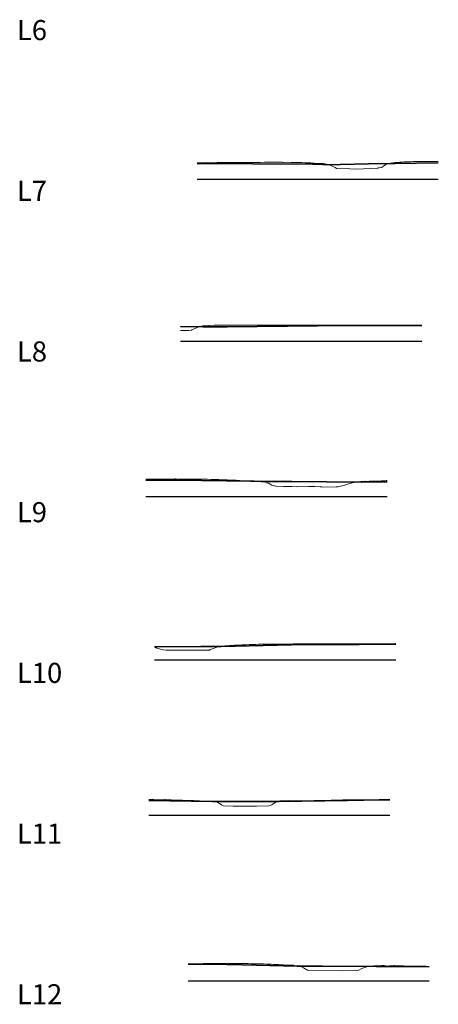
# Model space of a CAD drawing. Header units: metres. Extents: x 199581 to 207779, y 462378 to 466293.
# Tile 66 of 134: x 207571 to 207623, y 465864 to 465987. Entities that reach past the tile are written whole.
import ezdxf

# ---------------------------------------------------------------- set-up
doc = ezdxf.new("R2010")
doc.units = ezdxf.units.M
doc.layers.get('0').update_dxf_attribs({"lineweight": 25})
doc.layers.add('B-WE-GW-MAAIVELD-GD', color=93, linetype='Continuous', lineweight=18)
doc.layers.add('X-XX-AL-DETAIL3-GD', color=130, linetype='Continuous', lineweight=35)
doc.layers.add('C3D-PROFILE', color=7, linetype='Continuous')
doc.styles.add('NLCS-ISO', font='NLCS-ISO.ttf')

# ---------------------------------------------------------------- blocks, each defined once
blk = doc.blocks.new('*U61')
at = {"layer": 'X-XX-AL-DETAIL3-GD', "color": 130, "linetype": 'Continuous', "lineweight": 35}
for p, q in [((204143.25, 464280.05), (204148.64, 464280.1)), ((204118.64, 464280.01), (204121.41, 464280.02)), ((204121.41, 464280.02), (204125.57, 464279.97)), ((204125.57, 464279.97), (204132.98, 464279.93)), ((204132.98, 464279.93), (204133.84, 464279.96)), ((204133.84, 464279.96), (204134.67, 464279.88)), ((204134.67, 464279.88), (204139.94, 464280.01)), ((204139.94, 464280.01), (204143.25, 464280.05))]:
    blk.add_line(p, q, dxfattribs=at)
blk = doc.blocks.new('*U62')
at = {"layer": 'B-WE-GW-MAAIVELD-GD', "color": 93, "linetype": 'Continuous', "lineweight": 18}
for p, q in [((204118.64, 464280.13), (204118.71, 464280.13)), ((204118.71, 464280.13), (204119.19, 464280.12)), ((204119.19, 464280.12), (204119.27, 464280.12)), ((204119.27, 464280.12), (204119.34, 464280.12)), ((204119.34, 464280.12), (204119.82, 464280.14)), ((204119.82, 464280.14), (204120.33, 464280.13)), ((204120.33, 464280.13), (204120.36, 464280.13)), ((204120.36, 464280.13), (204120.38, 464280.13)), ((204120.38, 464280.13), (204120.74, 464280.12)), ((204120.74, 464280.12), (204120.94, 464280.13)), ((204120.94, 464280.13), (204121.11, 464280.15)), ((204121.11, 464280.15), (204121.46, 464280.14)), ((204121.46, 464280.14), (204121.5, 464280.14)), ((204121.5, 464280.14), (204121.53, 464280.14)), ((204121.53, 464280.14), (204122.05, 464280.14)), ((204122.05, 464280.14), (204122.59, 464280.15)), ((204122.59, 464280.15), (204122.61, 464280.15)), ((204122.61, 464280.15), (204122.63, 464280.16)), ((204122.63, 464280.16), (204123.17, 464280.17)), ((204123.17, 464280.17), (204123.72, 464280.16)), ((204123.72, 464280.16), (204123.73, 464280.16)), ((204123.73, 464280.16), (204123.73, 464280.16)), ((204123.73, 464280.16), (204124.28, 464280.16)), ((204124.28, 464280.16), (204124.47, 464280.16)), ((204124.47, 464280.16), (204124.84, 464280.16)), ((204124.84, 464280.16), (204124.85, 464280.16)), ((204124.85, 464280.16), (204125.4, 464280.16)), ((204125.4, 464280.16), (204125.93, 464280.16)), ((204125.93, 464280.16), (204125.96, 464280.16)), ((204125.96, 464280.16), (204125.98, 464280.16)), ((204125.98, 464280.16), (204126.51, 464280.17)), ((204126.51, 464280.17), (204127.03, 464280.19)), ((204127.03, 464280.19), (204127.07, 464280.19)), ((204127.07, 464280.19), (204127.12, 464280.19)), ((204127.12, 464280.19), (204127.63, 464280.18)), ((204127.63, 464280.18), (204128.12, 464280.18)), ((204128.12, 464280.18), (204128.18, 464280.18)), ((204128.18, 464280.18), (204128.25, 464280.18)), ((204128.25, 464280.18), (204128.74, 464280.19)), ((204128.74, 464280.19), (204129.22, 464280.18)), ((204129.22, 464280.18), (204129.3, 464280.17)), ((204129.3, 464280.17), (204129.38, 464280.17)), ((204129.38, 464280.17), (204129.86, 464280.18)), ((204129.86, 464280.18), (204130.32, 464280.16)), ((204130.32, 464280.16), (204130.41, 464280.15)), ((204130.41, 464280.15), (204130.51, 464280.15)), ((204130.51, 464280.15), (204130.97, 464280.17)), ((204130.97, 464280.17), (204131.42, 464280.14)), ((204131.42, 464280.14), (204131.53, 464280.14)), ((204131.53, 464280.14), (204131.64, 464280.14)), ((204131.64, 464280.14), (204132.09, 464280.13)), ((204132.09, 464280.13), (204132.52, 464280.11)), ((204132.52, 464280.11), (204132.64, 464280.11)), ((204132.64, 464280.11), (204132.77, 464280.1)), ((204132.77, 464280.1), (204133.2, 464280.08)), ((204133.2, 464280.08), (204133.62, 464280.05)), ((204142.4, 464279.98), (204142.68, 464280.07)), ((204142.68, 464280.07), (204142.96, 464280.12)), ((204142.96, 464280.12), (204143.23, 464280.16)), ((204143.23, 464280.16), (204143.5, 464280.17)), ((204143.5, 464280.17), (204143.79, 464280.18)), ((204143.79, 464280.18), (204144.09, 464280.21)), ((204144.09, 464280.21), (204144.35, 464280.23)), ((204144.35, 464280.23), (204144.6, 464280.24)), ((204144.6, 464280.24), (204144.91, 464280.25)), ((204144.91, 464280.25), (204145.22, 464280.25)), ((204145.22, 464280.25), (204145.46, 464280.26)), ((204145.46, 464280.26), (204145.7, 464280.26)), ((204145.7, 464280.26), (204146.02, 464280.26)), ((204146.02, 464280.26), (204146.35, 464280.26)), ((204146.35, 464280.26), (204146.58, 464280.26)), ((204146.58, 464280.26), (204146.8, 464280.27)), ((204146.8, 464280.27), (204147.14, 464280.28)), ((204147.14, 464280.28), (204147.48, 464280.27)), ((204147.48, 464280.27), (204147.69, 464280.27)), ((204147.69, 464280.27), (204147.9, 464280.26)), ((204147.9, 464280.26), (204148.25, 464280.26)), ((204148.25, 464280.26), (204148.62, 464280.27)), ((204148.62, 464280.27), (204148.64, 464280.27)), ((204133.62, 464280.05), (204133.76, 464280.03)), ((204133.76, 464280.03), (204133.9, 464280.03)), ((204133.9, 464280.03), (204134.32, 464280.02)), ((204134.32, 464280.02), (204134.55, 464279.99)), ((204134.55, 464279.99), (204134.87, 464279.92)), ((204134.87, 464279.92), (204135.04, 464279.88)), ((204135.04, 464279.88), (204135.43, 464279.72)), ((204135.43, 464279.72), (204135.81, 464279.52)), ((204135.81, 464279.52), (204135.99, 464279.43)), ((204135.99, 464279.43), (204136.02, 464279.41)), ((204136.02, 464279.41), (204136.17, 464279.44)), ((204136.17, 464279.44), (204137.63, 464279.36)), ((204137.63, 464279.36), (204138.43, 464279.32)), ((204138.43, 464279.32), (204141.12, 464279.47)), ((204141.12, 464279.47), (204141.17, 464279.5)), ((204141.17, 464279.5), (204141.28, 464279.48)), ((204141.28, 464279.48), (204141.56, 464279.54)), ((204141.56, 464279.54), (204141.83, 464279.71)), ((204141.83, 464279.71), (204142.12, 464279.91)), ((204142.12, 464279.91), (204142.4, 464279.98))]:
    blk.add_line(p, q, dxfattribs=at)
blk = doc.blocks.new('*U63')
at = {"layer": 'X-XX-AL-DETAIL3-GD', "color": 130, "linetype": 'Continuous', "lineweight": 35}
for p, q in [((204116.57, 464259.73), (204119.38, 464259.71)), ((204119.38, 464259.71), (204122.36, 464259.72)), ((204122.36, 464259.72), (204133.59, 464259.84)), ((204133.59, 464259.84), (204145.64, 464259.86)), ((204145.64, 464259.86), (204146.57, 464259.86))]:
    blk.add_line(p, q, dxfattribs=at)
blk = doc.blocks.new('*U64')
at = {"layer": 'B-WE-GW-MAAIVELD-GD', "color": 93, "linetype": 'Continuous', "lineweight": 18}
for p, q in [((204116.57, 464259.24), (204117.59, 464259.25)), ((204117.59, 464259.25), (204117.91, 464259.3)), ((204117.91, 464259.3), (204117.98, 464259.33)), ((204117.98, 464259.33), (204118.64, 464259.64)), ((204118.64, 464259.64), (204118.67, 464259.65)), ((204118.67, 464259.65), (204119.1, 464259.76)), ((204119.1, 464259.76), (204119.35, 464259.82)), ((204119.35, 464259.82), (204119.37, 464259.83)), ((204119.37, 464259.83), (204120.04, 464259.86)), ((204120.04, 464259.86), (204120.1, 464259.86)), ((204120.1, 464259.86), (204120.73, 464259.89)), ((204120.73, 464259.89), (204120.83, 464259.89)), ((204120.83, 464259.89), (204121.41, 464259.91)), ((204121.41, 464259.91), (204121.56, 464259.91)), ((204121.56, 464259.91), (204122.1, 464259.91)), ((204122.1, 464259.91), (204122.29, 464259.91)), ((204122.29, 464259.91), (204122.79, 464259.92)), ((204122.79, 464259.92), (204123.01, 464259.93)), ((204123.01, 464259.93), (204123.48, 464259.93)), ((204123.48, 464259.93), (204123.74, 464259.92)), ((204123.74, 464259.92), (204124.16, 464259.92)), ((204124.16, 464259.92), (204124.47, 464259.93)), ((204124.47, 464259.93), (204124.85, 464259.93)), ((204124.85, 464259.93), (204125.2, 464259.93)), ((204125.2, 464259.93), (204125.54, 464259.92)), ((204125.54, 464259.92), (204125.93, 464259.92)), ((204125.93, 464259.92), (204126.22, 464259.93)), ((204126.22, 464259.93), (204126.66, 464259.92)), ((204126.66, 464259.92), (204126.91, 464259.92)), ((204126.91, 464259.92), (204127.39, 464259.92)), ((204127.39, 464259.92), (204127.6, 464259.92)), ((204127.6, 464259.92), (204128.12, 464259.92)), ((204128.12, 464259.92), (204128.28, 464259.93)), ((204128.28, 464259.93), (204128.85, 464259.91)), ((204128.85, 464259.91), (204128.97, 464259.91)), ((204128.97, 464259.91), (204129.58, 464259.93)), ((204129.58, 464259.93), (204129.66, 464259.93)), ((204129.66, 464259.93), (204130.31, 464259.91)), ((204130.31, 464259.91), (204130.35, 464259.91)), ((204130.35, 464259.91), (204131, 464259.92)), ((204131, 464259.92), (204131.03, 464259.92)), ((204131.03, 464259.92), (204131.03, 464259.92)), ((204131.03, 464259.92), (204131.72, 464259.92)), ((204131.72, 464259.92), (204131.76, 464259.91)), ((204131.76, 464259.91), (204132.41, 464259.9)), ((204132.41, 464259.9), (204132.49, 464259.9)), ((204132.49, 464259.9), (204133.09, 464259.9)), ((204133.09, 464259.9), (204133.22, 464259.91)), ((204133.22, 464259.91), (204133.78, 464259.91)), ((204133.78, 464259.91), (204133.95, 464259.91)), ((204133.95, 464259.91), (204134.47, 464259.91)), ((204134.47, 464259.91), (204134.68, 464259.91)), ((204134.68, 464259.91), (204135.16, 464259.91)), ((204135.16, 464259.91), (204135.41, 464259.92)), ((204135.41, 464259.92), (204135.84, 464259.92)), ((204135.84, 464259.92), (204135.99, 464259.92)), ((204135.99, 464259.92), (204136.14, 464259.92)), ((204136.14, 464259.92), (204136.53, 464259.93)), ((204136.53, 464259.93), (204136.69, 464259.93)), ((204136.69, 464259.93), (204136.87, 464259.93)), ((204136.87, 464259.93), (204137.22, 464259.91)), ((204137.22, 464259.91), (204137.6, 464259.9)), ((204137.6, 464259.9), (204137.9, 464259.9)), ((204137.9, 464259.9), (204138.33, 464259.89)), ((204138.33, 464259.89), (204138.59, 464259.89)), ((204138.59, 464259.89), (204139.05, 464259.9)), ((204139.05, 464259.9), (204139.28, 464259.9)), ((204139.28, 464259.9), (204139.78, 464259.9)), ((204139.78, 464259.9), (204139.96, 464259.89)), ((204139.96, 464259.89), (204140.51, 464259.89)), ((204140.51, 464259.89), (204140.65, 464259.89)), ((204140.65, 464259.89), (204141.24, 464259.89)), ((204141.24, 464259.89), (204141.34, 464259.9)), ((204141.34, 464259.9), (204141.97, 464259.89)), ((204141.97, 464259.89), (204142.03, 464259.89)), ((204142.03, 464259.89), (204142.7, 464259.91)), ((204142.7, 464259.91), (204142.71, 464259.91)), ((204142.71, 464259.91), (204142.91, 464259.9)), ((204142.91, 464259.9), (204143.4, 464259.9)), ((204143.4, 464259.9), (204143.43, 464259.9)), ((204143.43, 464259.9), (204144.09, 464259.9)), ((204144.09, 464259.9), (204144.16, 464259.9)), ((204144.16, 464259.9), (204144.77, 464259.92)), ((204144.77, 464259.92), (204144.89, 464259.92)), ((204144.89, 464259.92), (204145.46, 464259.91)), ((204145.46, 464259.91), (204145.62, 464259.91)), ((204145.62, 464259.91), (204146.15, 464259.92)), ((204146.15, 464259.92), (204146.35, 464259.91)), ((204146.35, 464259.91), (204146.57, 464259.91))]:
    blk.add_line(p, q, dxfattribs=at)
blk = doc.blocks.new('*U65')
at = {"layer": 'X-XX-AL-DETAIL3-GD', "color": 130, "linetype": 'Continuous', "lineweight": 35}
for p, q in [((204112.26, 464240.64), (204116.17, 464240.63)), ((204116.17, 464240.63), (204125.25, 464240.48)), ((204125.25, 464240.48), (204127.26, 464240.47)), ((204127.26, 464240.47), (204130.41, 464240.45)), ((204130.41, 464240.45), (204139.06, 464240.39)), ((204139.06, 464240.39), (204142.15, 464240.4)), ((204142.15, 464240.4), (204142.26, 464240.41))]:
    blk.add_line(p, q, dxfattribs=at)
blk = doc.blocks.new('*U66')
at = {"layer": 'B-WE-GW-MAAIVELD-GD', "color": 93, "linetype": 'Continuous', "lineweight": 18}
for p, q in [((204112.26, 464240.75), (204112.27, 464240.75)), ((204112.27, 464240.75), (204112.38, 464240.75)), ((204112.38, 464240.75), (204112.78, 464240.75)), ((204112.78, 464240.75), (204112.82, 464240.75)), ((204112.82, 464240.75), (204113.19, 464240.76)), ((204113.19, 464240.76), (204113.27, 464240.76)), ((204113.27, 464240.76), (204113.28, 464240.76)), ((204113.28, 464240.76), (204113.71, 464240.76)), ((204113.71, 464240.76), (204113.78, 464240.75)), ((204113.78, 464240.75), (204114.16, 464240.75)), ((204114.16, 464240.75), (204114.29, 464240.76)), ((204114.29, 464240.76), (204114.6, 464240.76)), ((204114.6, 464240.76), (204114.79, 464240.76)), ((204114.79, 464240.76), (204115.05, 464240.76)), ((204115.05, 464240.76), (204115.3, 464240.76)), ((204115.3, 464240.76), (204115.49, 464240.76)), ((204115.49, 464240.76), (204115.8, 464240.77)), ((204115.8, 464240.77), (204115.94, 464240.77)), ((204115.94, 464240.77), (204116.31, 464240.76)), ((204116.31, 464240.76), (204116.38, 464240.76)), ((204116.38, 464240.76), (204116.81, 464240.74)), ((204116.81, 464240.74), (204116.82, 464240.74)), ((204116.82, 464240.74), (204116.92, 464240.74)), ((204116.92, 464240.74), (204117.27, 464240.74)), ((204117.27, 464240.74), (204117.32, 464240.74)), ((204117.32, 464240.74), (204117.71, 464240.74)), ((204117.71, 464240.74), (204117.82, 464240.73)), ((204117.82, 464240.73), (204118.16, 464240.74)), ((204118.16, 464240.74), (204118.33, 464240.73)), ((204118.33, 464240.73), (204118.6, 464240.73)), ((204118.6, 464240.73), (204118.83, 464240.74)), ((204118.83, 464240.74), (204119.05, 464240.74)), ((204119.05, 464240.74), (204119.33, 464240.73)), ((204119.33, 464240.73), (204119.49, 464240.73)), ((204119.49, 464240.73), (204119.84, 464240.73)), ((204119.84, 464240.73), (204119.94, 464240.73)), ((204119.94, 464240.73), (204120.34, 464240.72)), ((204120.34, 464240.72), (204120.38, 464240.72)), ((204120.38, 464240.72), (204120.65, 464240.72)), ((204120.65, 464240.72), (204120.82, 464240.72)), ((204120.82, 464240.72), (204120.85, 464240.71)), ((204120.85, 464240.71), (204121.27, 464240.7)), ((204121.27, 464240.7), (204121.35, 464240.7)), ((204121.35, 464240.7), (204121.71, 464240.68)), ((204121.71, 464240.68), (204121.86, 464240.68)), ((204121.86, 464240.68), (204122.05, 464240.67)), ((204122.05, 464240.67), (204122.36, 464240.65)), ((204122.36, 464240.65), (204122.6, 464240.64)), ((204122.6, 464240.64), (204122.87, 464240.62)), ((204122.87, 464240.62), (204123.05, 464240.62)), ((204123.05, 464240.62), (204123.37, 464240.61)), ((204123.37, 464240.61), (204123.49, 464240.6)), ((204123.49, 464240.6), (204123.88, 464240.59)), ((204123.88, 464240.59), (204123.94, 464240.59)), ((204123.94, 464240.59), (204124.38, 464240.55)), ((204124.38, 464240.55), (204124.38, 464240.55)), ((204124.38, 464240.55), (204124.38, 464240.55)), ((204124.38, 464240.55), (204124.82, 464240.55)), ((204124.82, 464240.55), (204124.88, 464240.54)), ((204124.88, 464240.54), (204125.27, 464240.54)), ((204125.27, 464240.54), (204125.39, 464240.54)), ((204125.39, 464240.54), (204125.71, 464240.52)), ((204125.71, 464240.52), (204125.89, 464240.51)), ((204125.89, 464240.51), (204126.16, 464240.48)), ((204126.16, 464240.48), (204126.4, 464240.48)), ((204126.4, 464240.48), (204126.6, 464240.43)), ((204126.6, 464240.43), (204126.9, 464240.41)), ((204126.9, 464240.41), (204127.05, 464240.35)), ((204127.05, 464240.35), (204127.26, 464240.3)), ((204127.26, 464240.3), (204127.41, 464240.26)), ((204127.41, 464240.26), (204127.49, 464240.23)), ((204127.49, 464240.23), (204127.91, 464240.01)), ((204127.91, 464240.01), (204128.12, 464239.96)), ((204128.12, 464239.96), (204128.38, 464239.89)), ((204128.38, 464239.89), (204128.42, 464239.87)), ((204128.42, 464239.87), (204128.46, 464239.86)), ((204128.46, 464239.86), (204129.37, 464239.83)), ((204129.37, 464239.83), (204130.47, 464239.84)), ((204130.47, 464239.84), (204131.01, 464239.81)), ((204131.01, 464239.81), (204132.5, 464239.85)), ((204132.5, 464239.85), (204132.93, 464239.84)), ((204132.93, 464239.84), (204133.27, 464239.85)), ((204133.27, 464239.85), (204133.93, 464239.77)), ((204133.93, 464239.77), (204134.16, 464239.77)), ((204134.16, 464239.77), (204134.34, 464239.76)), ((204134.34, 464239.76), (204135.92, 464239.77)), ((204135.92, 464239.77), (204135.95, 464239.77)), ((204135.95, 464239.77), (204136.05, 464239.77)), ((204136.05, 464239.77), (204136.13, 464239.78)), ((204136.13, 464239.78), (204136.63, 464239.91)), ((204136.63, 464239.91), (204136.99, 464239.98)), ((204136.99, 464239.98), (204137.27, 464240.06)), ((204137.27, 464240.06), (204137.5, 464240.15)), ((204137.5, 464240.15), (204137.71, 464240.21)), ((204137.71, 464240.21), (204138, 464240.32)), ((204138, 464240.32), (204138.16, 464240.34)), ((204138.16, 464240.34), (204138.51, 464240.4)), ((204138.51, 464240.4), (204138.6, 464240.4)), ((204138.6, 464240.4), (204139.01, 464240.46)), ((204139.01, 464240.46), (204139.05, 464240.46)), ((204139.05, 464240.46), (204139.31, 464240.47)), ((204139.31, 464240.47), (204139.49, 464240.48)), ((204139.49, 464240.48), (204139.52, 464240.48)), ((204139.52, 464240.48), (204139.94, 464240.47)), ((204139.94, 464240.47), (204140.02, 464240.48)), ((204140.02, 464240.48), (204140.38, 464240.51)), ((204140.38, 464240.51), (204140.53, 464240.51)), ((204140.53, 464240.51), (204140.83, 464240.51)), ((204140.83, 464240.51), (204141.03, 464240.5)), ((204141.03, 464240.5), (204141.27, 464240.51)), ((204141.27, 464240.51), (204141.53, 464240.54)), ((204141.53, 464240.54), (204141.71, 464240.54)), ((204141.71, 464240.54), (204142.04, 464240.55)), ((204142.04, 464240.55), (204142.16, 464240.56)), ((204142.16, 464240.56), (204142.26, 464240.56))]:
    blk.add_line(p, q, dxfattribs=at)
blk = doc.blocks.new('*U67')
at = {"layer": 'X-XX-AL-DETAIL3-GD', "color": 130, "linetype": 'Continuous', "lineweight": 35}
for p, q in [((204121.6, 464219.93), (204126.86, 464220.03)), ((204126.86, 464220.03), (204132.12, 464220.16)), ((204132.12, 464220.16), (204138.81, 464220.18)), ((204138.81, 464220.18), (204142.94, 464220.2)), ((204142.94, 464220.2), (204143.34, 464220.2)), ((204113.34, 464219.88), (204119.09, 464219.9)), ((204119.09, 464219.9), (204121.6, 464219.93))]:
    blk.add_line(p, q, dxfattribs=at)
blk = doc.blocks.new('*U68')
at = {"layer": 'B-WE-GW-MAAIVELD-GD', "color": 93, "linetype": 'Continuous', "lineweight": 18}
for p, q in [((204122.2, 464220), (204122.68, 464220.04)), ((204122.68, 464220.04), (204122.71, 464220.04)), ((204122.71, 464220.04), (204122.81, 464220.05)), ((204122.81, 464220.05), (204123.21, 464220.06)), ((204123.21, 464220.06), (204123.29, 464220.07)), ((204123.29, 464220.07), (204123.72, 464220.08)), ((204123.72, 464220.08), (204123.9, 464220.09)), ((204123.9, 464220.09), (204124.23, 464220.12)), ((204124.23, 464220.12), (204124.5, 464220.12)), ((204124.5, 464220.12), (204124.73, 464220.13)), ((204124.73, 464220.13), (204125.11, 464220.15)), ((204125.11, 464220.15), (204125.24, 464220.16)), ((204125.24, 464220.16), (204125.71, 464220.18)), ((204125.71, 464220.18), (204125.75, 464220.18)), ((204125.75, 464220.18), (204125.92, 464220.18)), ((204125.92, 464220.18), (204126.25, 464220.19)), ((204126.25, 464220.19), (204126.32, 464220.2)), ((204126.32, 464220.2), (204126.76, 464220.2)), ((204126.76, 464220.2), (204126.92, 464220.2)), ((204126.92, 464220.2), (204127.27, 464220.2)), ((204127.27, 464220.2), (204127.53, 464220.21)), ((204127.53, 464220.21), (204127.77, 464220.21)), ((204127.77, 464220.21), (204128.13, 464220.21)), ((204128.13, 464220.21), (204128.28, 464220.22)), ((204128.28, 464220.22), (204128.38, 464220.22)), ((204128.38, 464220.22), (204128.79, 464220.22)), ((204128.79, 464220.22), (204129.02, 464220.22)), ((204129.02, 464220.22), (204129.29, 464220.22)), ((204129.29, 464220.22), (204129.35, 464220.22)), ((204129.35, 464220.22), (204129.8, 464220.21)), ((204129.8, 464220.21), (204129.95, 464220.22)), ((204129.95, 464220.22), (204130.31, 464220.22)), ((204130.31, 464220.22), (204130.56, 464220.23)), ((204130.56, 464220.23), (204130.81, 464220.23)), ((204130.81, 464220.23), (204131.16, 464220.24)), ((204131.16, 464220.24), (204131.32, 464220.24)), ((204131.32, 464220.24), (204131.77, 464220.24)), ((204131.77, 464220.24), (204131.83, 464220.24)), ((204131.83, 464220.24), (204132.12, 464220.23)), ((204132.12, 464220.23), (204132.33, 464220.23)), ((204132.33, 464220.23), (204132.37, 464220.23)), ((204132.37, 464220.23), (204132.84, 464220.25)), ((204132.84, 464220.25), (204132.98, 464220.24)), ((204132.98, 464220.24), (204133.34, 464220.23)), ((204133.34, 464220.23), (204133.58, 464220.24)), ((204133.58, 464220.24), (204133.85, 464220.24)), ((204133.85, 464220.24), (204134.19, 464220.25)), ((204134.19, 464220.25), (204134.36, 464220.24)), ((204134.36, 464220.24), (204134.79, 464220.25)), ((204134.79, 464220.25), (204134.86, 464220.26)), ((204134.86, 464220.26), (204134.92, 464220.26)), ((204134.92, 464220.26), (204135.23, 464220.25)), ((204135.23, 464220.25), (204135.35, 464220.24)), ((204135.35, 464220.24), (204135.37, 464220.24)), ((204135.37, 464220.24), (204135.4, 464220.24)), ((204135.4, 464220.24), (204135.88, 464220.24)), ((204135.88, 464220.24), (204136.01, 464220.24)), ((204136.01, 464220.24), (204136.38, 464220.25)), ((204136.38, 464220.25), (204136.61, 464220.25)), ((204136.61, 464220.25), (204136.89, 464220.25)), ((204136.89, 464220.25), (204137.22, 464220.25)), ((204137.22, 464220.25), (204137.4, 464220.25)), ((204137.4, 464220.25), (204137.82, 464220.25)), ((204137.82, 464220.25), (204137.9, 464220.25)), ((204137.9, 464220.25), (204138.33, 464220.25)), ((204138.33, 464220.25), (204138.41, 464220.26)), ((204138.41, 464220.26), (204138.43, 464220.26)), ((204138.43, 464220.26), (204138.92, 464220.25)), ((204138.92, 464220.25), (204139.03, 464220.25)), ((204139.03, 464220.25), (204139.42, 464220.26)), ((204139.42, 464220.26), (204139.64, 464220.26)), ((204139.64, 464220.26), (204139.93, 464220.26)), ((204139.93, 464220.26), (204140.24, 464220.27)), ((204140.24, 464220.27), (204140.44, 464220.27)), ((204140.44, 464220.27), (204140.85, 464220.27)), ((204140.85, 464220.27), (204140.94, 464220.26)), ((204140.94, 464220.26), (204141.43, 464220.26)), ((204141.43, 464220.26), (204141.45, 464220.26)), ((204141.45, 464220.26), (204141.96, 464220.27)), ((204141.45, 464220.26), (204141.45, 464220.26)), ((204141.96, 464220.27), (204142.06, 464220.27)), ((204142.06, 464220.27), (204142.46, 464220.27)), ((204142.46, 464220.27), (204142.67, 464220.27)), ((204142.67, 464220.27), (204142.97, 464220.27)), ((204142.97, 464220.27), (204143.27, 464220.28)), ((204143.27, 464220.28), (204143.34, 464220.28)), ((204113.34, 464219.83), (204113.5, 464219.77)), ((204113.5, 464219.77), (204113.59, 464219.74)), ((204113.59, 464219.74), (204113.6, 464219.73)), ((204113.6, 464219.73), (204114.09, 464219.59)), ((204114.09, 464219.59), (204114.45, 464219.49)), ((204114.45, 464219.49), (204114.78, 464219.47)), ((204114.78, 464219.47), (204114.85, 464219.48)), ((204114.85, 464219.48), (204114.96, 464219.48)), ((204114.96, 464219.48), (204115.36, 464219.46)), ((204115.36, 464219.46), (204120.14, 464219.47)), ((204120.14, 464219.47), (204120.17, 464219.48)), ((204120.17, 464219.48), (204120.26, 464219.53)), ((204120.26, 464219.53), (204120.68, 464219.66)), ((204120.68, 464219.66), (204120.87, 464219.74)), ((204120.87, 464219.74), (204121.19, 464219.89)), ((204121.19, 464219.89), (204121.47, 464219.92)), ((204121.47, 464219.92), (204121.69, 464219.96)), ((204121.69, 464219.96), (204122.08, 464219.99)), ((204122.08, 464219.99), (204122.2, 464220))]:
    blk.add_line(p, q, dxfattribs=at)
blk = doc.blocks.new('*U69')
at = {"layer": 'X-XX-AL-DETAIL3-GD', "color": 130, "linetype": 'Continuous', "lineweight": 35}
for p, q in [((204112.6, 464200.75), (204120.52, 464200.63)), ((204120.52, 464200.63), (204123.43, 464200.63)), ((204123.43, 464200.63), (204128.83, 464200.63)), ((204128.83, 464200.63), (204137.35, 464200.76)), ((204137.35, 464200.76), (204141.42, 464200.82)), ((204141.42, 464200.82), (204142.6, 464200.83))]:
    blk.add_line(p, q, dxfattribs=at)
blk = doc.blocks.new('*U70')
at = {"layer": 'B-WE-GW-MAAIVELD-GD', "color": 93, "linetype": 'Continuous', "lineweight": 18}
for p, q in [((204112.6, 464200.87), (204113.18, 464200.86)), ((204113.18, 464200.86), (204113.25, 464200.86)), ((204113.25, 464200.86), (204113.88, 464200.85)), ((204113.88, 464200.85), (204113.92, 464200.85)), ((204113.92, 464200.85), (204113.96, 464200.85)), ((204113.96, 464200.85), (204114.27, 464200.84)), ((204114.27, 464200.84), (204114.58, 464200.86)), ((204114.58, 464200.86), (204114.67, 464200.86)), ((204114.67, 464200.86), (204115.28, 464200.83)), ((204115.28, 464200.83), (204115.38, 464200.83)), ((204115.38, 464200.83), (204115.99, 464200.81)), ((204115.99, 464200.81), (204116.09, 464200.81)), ((204116.09, 464200.81), (204116.69, 464200.78)), ((204116.69, 464200.78), (204116.81, 464200.78)), ((204116.81, 464200.78), (204117.39, 464200.76)), ((204117.39, 464200.76), (204117.52, 464200.75)), ((204117.52, 464200.75), (204118.09, 464200.74)), ((204118.09, 464200.74), (204118.23, 464200.74)), ((204118.23, 464200.74), (204118.79, 464200.72)), ((204118.79, 464200.72), (204118.94, 464200.72)), ((204118.94, 464200.72), (204119.5, 464200.68)), ((204119.5, 464200.68), (204119.66, 464200.68)), ((204119.66, 464200.68), (204120.2, 464200.68)), ((204120.2, 464200.68), (204120.37, 464200.67)), ((204120.37, 464200.67), (204120.9, 464200.64)), ((204120.9, 464200.64), (204121.08, 464200.58)), ((204121.08, 464200.58), (204121.6, 464200.24)), ((204127.92, 464200.23), (204128.2, 464200.43)), ((204128.2, 464200.43), (204128.62, 464200.66)), ((204128.62, 464200.66), (204128.91, 464200.71)), ((204128.91, 464200.71), (204129.33, 464200.73)), ((204129.33, 464200.73), (204129.63, 464200.73)), ((204129.63, 464200.73), (204130.03, 464200.74)), ((204130.03, 464200.74), (204130.34, 464200.73)), ((204130.34, 464200.73), (204130.73, 464200.72)), ((204130.73, 464200.72), (204131.05, 464200.72)), ((204131.05, 464200.72), (204131.43, 464200.71)), ((204131.43, 464200.71), (204131.76, 464200.72)), ((204131.76, 464200.72), (204132.13, 464200.72)), ((204132.13, 464200.72), (204132.48, 464200.72)), ((204132.48, 464200.72), (204132.84, 464200.72)), ((204132.84, 464200.72), (204133.01, 464200.73)), ((204133.01, 464200.73), (204133.19, 464200.74)), ((204133.19, 464200.74), (204133.36, 464200.75)), ((204133.36, 464200.75), (204133.54, 464200.75)), ((204133.54, 464200.75), (204133.9, 464200.76)), ((204133.9, 464200.76), (204134.24, 464200.77)), ((204134.24, 464200.77), (204134.61, 464200.77)), ((204134.61, 464200.77), (204134.94, 464200.77)), ((204134.94, 464200.77), (204135.32, 464200.79)), ((204135.32, 464200.79), (204135.65, 464200.79)), ((204135.65, 464200.79), (204136.04, 464200.81)), ((204136.04, 464200.81), (204136.19, 464200.81)), ((204136.19, 464200.81), (204136.35, 464200.81)), ((204136.35, 464200.81), (204136.55, 464200.81)), ((204136.55, 464200.81), (204136.75, 464200.83)), ((204136.75, 464200.83), (204137.05, 464200.84)), ((204137.05, 464200.84), (204137.46, 464200.84)), ((204137.46, 464200.84), (204137.75, 464200.84)), ((204137.75, 464200.84), (204138.17, 464200.84)), ((204138.17, 464200.84), (204138.45, 464200.85)), ((204138.45, 464200.85), (204138.89, 464200.84)), ((204138.89, 464200.84), (204139.16, 464200.84)), ((204139.16, 464200.84), (204139.6, 464200.84)), ((204139.6, 464200.84), (204139.86, 464200.84)), ((204139.86, 464200.84), (204140.31, 464200.85)), ((204140.31, 464200.85), (204140.56, 464200.85)), ((204140.56, 464200.85), (204141.02, 464200.85)), ((204141.02, 464200.85), (204141.26, 464200.86)), ((204141.26, 464200.86), (204141.73, 464200.86)), ((204141.73, 464200.86), (204141.96, 464200.85)), ((204141.96, 464200.85), (204142.45, 464200.86)), ((204142.45, 464200.86), (204142.6, 464200.86)), ((204121.6, 464200.24), (204121.7, 464200.16)), ((204121.7, 464200.16), (204121.9, 464200.07)), ((204121.9, 464200.07), (204123.12, 464200.06)), ((204123.12, 464200.06), (204124.39, 464200.06)), ((204124.39, 464200.06), (204126, 464200.06)), ((204126, 464200.06), (204127.54, 464200.08)), ((204127.54, 464200.08), (204127.71, 464200.12)), ((204127.71, 464200.12), (204127.92, 464200.23))]:
    blk.add_line(p, q, dxfattribs=at)
blk = doc.blocks.new('*U71')
at = {"layer": 'X-XX-AL-DETAIL3-GD', "color": 130, "linetype": 'Continuous', "lineweight": 35}
for p, q in [((204117.5, 464180.39), (204118.23, 464180.39)), ((204118.23, 464180.39), (204120.39, 464180.39)), ((204120.39, 464180.39), (204124.28, 464180.3)), ((204124.28, 464180.3), (204131.06, 464180.14)), ((204131.06, 464180.14), (204134.21, 464180.13)), ((204134.21, 464180.13), (204140.91, 464180.09)), ((204140.91, 464180.09), (204142.3, 464180.1)), ((204142.3, 464180.1), (204144.55, 464180.08)), ((204144.55, 464180.08), (204147.5, 464180.06))]:
    blk.add_line(p, q, dxfattribs=at)
blk = doc.blocks.new('*U72')
at = {"layer": 'B-WE-GW-MAAIVELD-GD', "color": 93, "linetype": 'Continuous', "lineweight": 18}
for p, q in [((204117.5, 464180.41), (204117.5, 464180.41)), ((204117.5, 464180.41), (204117.99, 464180.4)), ((204117.99, 464180.4), (204118.13, 464180.4)), ((204118.13, 464180.4), (204118.17, 464180.4)), ((204118.17, 464180.4), (204118.75, 464180.43)), ((204118.75, 464180.43), (204119.01, 464180.44)), ((204119.01, 464180.44), (204119.38, 464180.45)), ((204119.38, 464180.45), (204119.84, 464180.45)), ((204119.84, 464180.45), (204120, 464180.45)), ((204120, 464180.45), (204120.46, 464180.46)), ((204120.46, 464180.46), (204120.62, 464180.47)), ((204120.62, 464180.47), (204120.68, 464180.47)), ((204120.68, 464180.47), (204121.25, 464180.48)), ((204121.25, 464180.48), (204121.51, 464180.48)), ((204121.51, 464180.48), (204121.87, 464180.48)), ((204121.87, 464180.48), (204122.35, 464180.49)), ((204122.35, 464180.49), (204122.5, 464180.48)), ((204122.5, 464180.48), (204122.93, 464180.48)), ((204122.93, 464180.48), (204123.12, 464180.48)), ((204123.12, 464180.48), (204123.18, 464180.48)), ((204123.18, 464180.48), (204123.74, 464180.47)), ((204123.74, 464180.47), (204124.02, 464180.46)), ((204124.02, 464180.46), (204124.37, 464180.45)), ((204124.37, 464180.45), (204124.85, 464180.46)), ((204124.85, 464180.46), (204124.99, 464180.45)), ((204124.99, 464180.45), (204125.4, 464180.44)), ((204125.4, 464180.44), (204125.62, 464180.43)), ((204125.62, 464180.43), (204125.69, 464180.43)), ((204125.69, 464180.43), (204126.24, 464180.43)), ((204126.24, 464180.43), (204126.53, 464180.43)), ((204126.53, 464180.43), (204126.87, 464180.42)), ((204126.87, 464180.42), (204127.36, 464180.39)), ((204127.36, 464180.39), (204127.49, 464180.39)), ((204127.49, 464180.39), (204127.87, 464180.37)), ((204127.87, 464180.37), (204128.11, 464180.36)), ((204128.11, 464180.36), (204128.15, 464180.36)), ((204128.15, 464180.36), (204128.2, 464180.36)), ((204128.2, 464180.36), (204128.51, 464180.34)), ((204128.51, 464180.34), (204128.74, 464180.33)), ((204128.74, 464180.33), (204129.03, 464180.31)), ((204129.03, 464180.31), (204129.36, 464180.29)), ((204129.36, 464180.29), (204129.87, 464180.26)), ((204129.87, 464180.26), (204129.99, 464180.25)), ((204129.99, 464180.25), (204130.34, 464180.24)), ((204130.34, 464180.24), (204130.61, 464180.24)), ((204130.61, 464180.24), (204130.7, 464180.23)), ((204130.7, 464180.23), (204131.24, 464180.18)), ((204131.24, 464180.18), (204131.54, 464180.1)), ((204131.54, 464180.1), (204131.86, 464179.92)), ((204131.86, 464179.92), (204132.37, 464179.65)), ((204132.37, 464179.65), (204132.44, 464179.63)), ((204132.44, 464179.63), (204132.45, 464179.62)), ((204132.45, 464179.62), (204136.71, 464179.54)), ((204136.71, 464179.54), (204138.36, 464179.58)), ((204138.36, 464179.58), (204138.46, 464179.55)), ((204138.46, 464179.55), (204138.59, 464179.58)), ((204138.59, 464179.58), (204138.73, 464179.65)), ((204138.73, 464179.65), (204139.05, 464179.79)), ((204139.05, 464179.79), (204139.35, 464179.93)), ((204139.35, 464179.93), (204139.89, 464180.09)), ((204139.89, 464180.09), (204139.97, 464180.1)), ((204139.97, 464180.1), (204140.22, 464180.13)), ((204140.22, 464180.13), (204140.6, 464180.18)), ((204140.6, 464180.18), (204140.72, 464180.19)), ((204140.72, 464180.19), (204141.22, 464180.19)), ((204141.22, 464180.19), (204141.56, 464180.2)), ((204141.56, 464180.2), (204141.85, 464180.21)), ((204141.85, 464180.21), (204142.39, 464180.15)), ((204142.39, 464180.15), (204142.47, 464180.16)), ((204142.47, 464180.16), (204142.7, 464180.17)), ((204142.7, 464180.17), (204143.09, 464180.21)), ((204143.09, 464180.21), (204143.23, 464180.21)), ((204143.23, 464180.21), (204143.72, 464180.19)), ((204143.72, 464180.19), (204144.07, 464180.17)), ((204144.07, 464180.17), (204144.34, 464180.16)), ((204144.34, 464180.16), (204144.9, 464180.15)), ((204144.9, 464180.15), (204144.97, 464180.15)), ((204144.97, 464180.15), (204145.3, 464180.13)), ((204145.3, 464180.13), (204145.59, 464180.12)), ((204145.59, 464180.12), (204145.74, 464180.12)), ((204145.74, 464180.12), (204146.22, 464180.12)), ((204146.22, 464180.12), (204146.57, 464180.12)), ((204146.57, 464180.12), (204146.73, 464180.13)), ((204146.73, 464180.13), (204146.84, 464180.13)), ((204146.84, 464180.13), (204147.08, 464180.12)), ((204147.08, 464180.12), (204147.41, 464180.1)), ((204147.41, 464180.1), (204147.46, 464180.1)), ((204147.46, 464180.1), (204147.5, 464180.1))]:
    blk.add_line(p, q, dxfattribs=at)

msp = doc.modelspace()

# ---------------------------------------------------------------- linework, layer by layer
at = {"flags": 128}
for points in [[(207593.48, 465967.183), (207623.48, 465967.183)], [(207591.413, 465947.02), (207621.413, 465947.02)], [(207587.104, 465927.71), (207617.104, 465927.71)], [(207588.187, 465907.356), (207618.187, 465907.356)], [(207587.447, 465888.014), (207617.447, 465888.014)], [(207592.342, 465867.403), (207622.342, 465867.403)]]:
    msp.add_lwpolyline(points, dxfattribs=at)

# ---------------------------------------------------------------- block references
at = {"layer": 'C3D-PROFILE', "color": 7, "linetype": 'Continuous', "lineweight": -3}
for name in ['*U62', '*U61', '*U64', '*U63', '*U66', '*U65', '*U68', '*U67', '*U70', '*U69', '*U72', '*U71']:
    msp.add_blockref(name, (3474.843, 1689.109), dxfattribs=at)

# ---------------------------------------------------------------- texts
at = {"char_height": 2.5, "attachment_point": 1, "style": 'NLCS-ISO'}
for s, insert in [('L6', (207571.051, 465986.994)), ('L7', (207571.051, 465966.994)), ('L8', (207571.051, 465946.994)), ('L9', (207571.051, 465926.994)), ('L10', (207571.051, 465906.994)), ('L11', (207571.051, 465886.994)), ('L12', (207571.051, 465866.994))]:
    msp.add_mtext_dynamic_manual_height_columns(s, width=15.30213, gutter_width=12.5, heights=[0], dxfattribs=dict(at, insert=insert))

doc.saveas('drawing.dxf')
